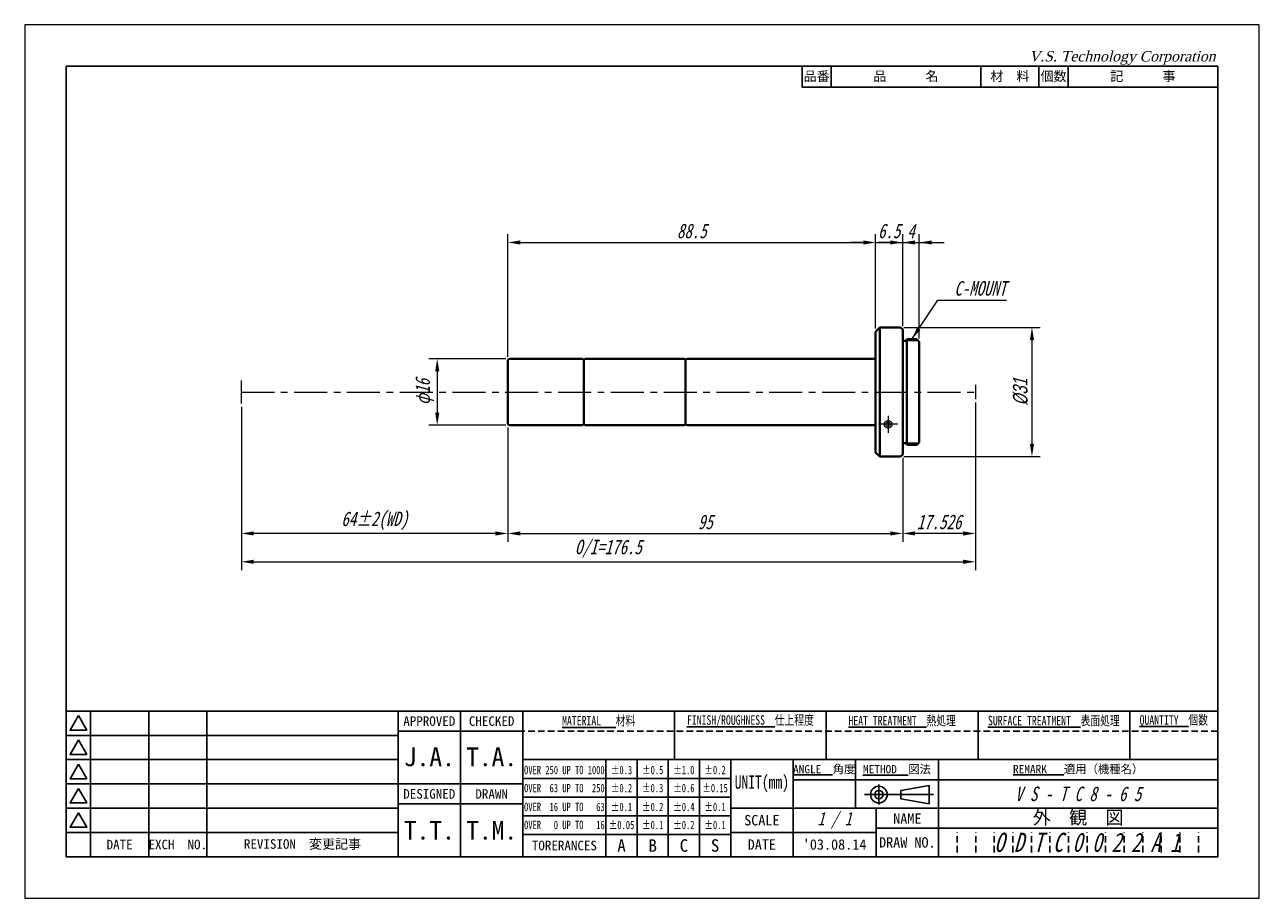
# Model space of a CAD drawing. Header units: millimetres. Extents: x -297 to 297, y -865 to 210.
import ezdxf

# ---------------------------------------------------------------- set-up
doc = ezdxf.new("R2010")
doc.units = ezdxf.units.MM
doc.header["$LTSCALE"] = 0.25
doc.linetypes.add('CENTER', pattern=[50.8, 31.75, -6.35, 6.35, -6.35])
doc.linetypes.add('HIDDEN', pattern=[9.525, 6.35, -3.175])
for name, color, linetype, lineweight in [('11-太線', 7, 'Continuous', 40), ('12-中線', 7, 'Continuous', 20), ('2-中心線', 5, 'CENTER', 20), ('4-寸法線', 5, 'Continuous', 20), ('5-文字', 5, 'Continuous', 20), ('6-図面枠', 5, 'Continuous', 25), ('補助線', 254, 'Continuous', 0)]:
    doc.layers.add(name, color=color, linetype=linetype, lineweight=lineweight)
doc.styles.add('(TNK)aSS', font='MS Gothic.ttf', dxfattribs={"width": 0.75, "oblique": 15, "height": 3.5})
doc.styles.add('italic_01', font='MS Gothic.ttf', dxfattribs={"width": 0.75, "oblique": 15, "height": 2})
doc.styles.add('narrow_01', font='MS Gothic.ttf', dxfattribs={"width": 0.75, "height": 2})
doc.styles.add('VST', font='CENTURY.TTF', dxfattribs={"oblique": 15, "height": 2.5})
doc.dimstyles.new('TMIZO', dxfattribs={"dimscale": 0, "dimtxt": 3.5, "dimasz": 3, "dimexe": 2, "dimexo": 0.8, "dimgap": 1, "dimtad": 3, "dimtoh": 1, "dimdec": 1, "dimrnd": 0.005, "dimdsep": 46, "dimtxsty": '(TNK)aSS', "dimcen": 0, "dimclrd": 5, "dimclre": 5, "dimclrt": 5, "dimaunit": 1, "dimadec": 0, "dimazin": 2, "dimtfac": 1, "dimtdec": 1, "dimtmove": 0, "dimatfit": 3, "dimfxl": 1, "dimtolj": 1, "dimtzin": 0, "dimlwd": -1, "dimlwe": -1, "dimarcsym": 0})

# ---------------------------------------------------------------- blocks, each defined once
blk = doc.blocks.new('*D2')
at = {"layer": '4-寸法線', "color": 5}
for p, q in [((228.71, 119.17), (228.71, 78.9)), ((52.12, 118.15), (52.12, 78.9)), ((55.12, 80.9), (225.71, 80.9))]:
    blk.add_line(p, q, dxfattribs=at)
for points in [[(55.12, 81.4), (55.12, 80.4), (52.12, 80.9)], [(225.71, 81.4), (225.71, 80.4), (228.71, 80.9)]]:
    blk.add_solid(points, dxfattribs=at)
at = {"layer": 'Defpoints', "color": 0}
for p in [(52.12, 118.95), (228.71, 119.97), (228.71, 80.9)]:
    blk.add_point(p, dxfattribs=at)
at = {"layer": '4-寸法線', "color": 5, "insert": (140.41, 84.03), "char_height": 3.5, "attachment_point": 5, "style": '(TNK)aSS'}
blk.add_mtext('\\A1;O/I=176.5', dxfattribs=at)
blk = doc.blocks.new('*D3')
at = {"layer": '4-寸法線', "color": 5}
for p, q in [((116.25, 113.2), (116.25, 85.7)), ((211.21, 105.9), (211.21, 85.7)), ((119.25, 87.7), (208.21, 87.7))]:
    blk.add_line(p, q, dxfattribs=at)
for points in [[(119.25, 88.2), (119.25, 87.2), (116.25, 87.7)], [(208.21, 88.2), (208.21, 87.2), (211.21, 87.7)]]:
    blk.add_solid(points, dxfattribs=at)
at = {"layer": 'Defpoints', "color": 0}
for p in [(116.25, 114), (211.21, 106.7), (211.21, 87.7)]:
    blk.add_point(p, dxfattribs=at)
at = {"layer": '4-寸法線', "color": 5, "insert": (163.73, 90.45), "char_height": 3.5, "attachment_point": 5, "style": '(TNK)aSS'}
blk.add_mtext('\\A1;95', dxfattribs=at)
blk = doc.blocks.new('*D4')
at = {"layer": '4-寸法線', "color": 5}
for p, q in [((52.12, 118.15), (52.12, 85.7)), ((116.25, 113.2), (116.25, 85.7)), ((113.25, 87.7), (55.12, 87.7))]:
    blk.add_line(p, q, dxfattribs=at)
for points in [[(55.12, 88.2), (55.12, 87.2), (52.12, 87.7)], [(113.25, 88.2), (113.25, 87.2), (116.25, 87.7)]]:
    blk.add_solid(points, dxfattribs=at)
at = {"layer": 'Defpoints', "color": 0}
for p in [(52.12, 118.95), (116.25, 114), (52.12, 87.7)]:
    blk.add_point(p, dxfattribs=at)
at = {"layer": '4-寸法線', "color": 5, "insert": (84.19, 90.75), "char_height": 3.5, "attachment_point": 5, "style": '(TNK)aSS'}
blk.add_mtext('\\A1;64±2(WD)', dxfattribs=at)
blk = doc.blocks.new('*D5')
at = {"layer": '4-寸法線', "color": 5}
for p, q in [((115.75, 129.7), (97.24, 129.7)), ((99.24, 126.7), (99.24, 116.7)), ((115.75, 113.7), (97.24, 113.7))]:
    blk.add_line(p, q, dxfattribs=at)
for points in [[(98.74, 126.7), (99.74, 126.7), (99.24, 129.7)], [(98.74, 116.7), (99.74, 116.7), (99.24, 113.7)]]:
    blk.add_solid(points, dxfattribs=at)
at = {"layer": 'Defpoints', "color": 0}
for p in [(116.55, 129.7), (99.24, 113.7), (116.55, 113.7)]:
    blk.add_point(p, dxfattribs=at)
at = {"layer": '4-寸法線', "color": 5, "insert": (96.21, 121.7), "char_height": 3.5, "attachment_point": 5, "rotation": 90, "style": '(TNK)aSS'}
blk.add_mtext('\\A1;φ16', dxfattribs=at)
blk = doc.blocks.new('*D6')
at = {"layer": '4-寸法線', "color": 5}
for p, q in [((228.71, 119.17), (228.71, 85.7)), ((211.21, 105.9), (211.21, 85.7)), ((225.71, 87.7), (214.21, 87.7))]:
    blk.add_line(p, q, dxfattribs=at)
for points in [[(214.21, 88.2), (214.21, 87.2), (211.21, 87.7)], [(225.71, 88.2), (225.71, 87.2), (228.71, 87.7)]]:
    blk.add_solid(points, dxfattribs=at)
at = {"layer": 'Defpoints', "color": 0}
for p in [(228.71, 119.97), (211.21, 106.7), (211.21, 87.7)]:
    blk.add_point(p, dxfattribs=at)
at = {"layer": '4-寸法線', "color": 5, "insert": (219.96, 90.45), "char_height": 3.5, "attachment_point": 5, "style": '(TNK)aSS'}
blk.add_mtext('\\A1;17.526', dxfattribs=at)
blk = doc.blocks.new('*D7')
at = {"layer": '4-寸法線', "color": 5}
for p, q in [((211.51, 137.2), (244.31, 137.2)), ((242.31, 134.2), (242.31, 109.2)), ((211.51, 106.2), (244.31, 106.2))]:
    blk.add_line(p, q, dxfattribs=at)
for points in [[(241.81, 134.2), (242.81, 134.2), (242.31, 137.2)], [(241.81, 109.2), (242.81, 109.2), (242.31, 106.2)]]:
    blk.add_solid(points, dxfattribs=at)
at = {"layer": 'Defpoints', "color": 0}
for p in [(210.71, 137.2), (210.71, 106.2), (242.31, 106.2)]:
    blk.add_point(p, dxfattribs=at)
at = {"layer": '4-寸法線', "color": 5, "insert": (239.56, 121.7), "char_height": 3.5, "attachment_point": 5, "rotation": 90, "style": '(TNK)aSS'}
blk.add_mtext('\\A1;%%c{\\fMS UI Gothic|b0|i0|c0|p17;31}', dxfattribs=at)
blk = doc.blocks.new('*D8')
at = {"layer": '4-寸法線', "color": 5}
for p, q in [((201.71, 157.65), (198.71, 157.65)), ((204.71, 137), (204.71, 159.65)), ((204.71, 157.65), (211.21, 157.65)), ((211.21, 137.5), (211.21, 159.65)), ((214.21, 157.65), (217.21, 157.65))]:
    blk.add_line(p, q, dxfattribs=at)
for points in [[(201.71, 158.15), (201.71, 157.15), (204.71, 157.65)], [(214.21, 158.15), (214.21, 157.15), (211.21, 157.65)]]:
    blk.add_solid(points, dxfattribs=at)
at = {"layer": 'Defpoints', "color": 0}
for p in [(211.21, 157.65), (211.21, 136.7), (204.71, 136.2)]:
    blk.add_point(p, dxfattribs=at)
at = {"layer": '4-寸法線', "color": 5, "insert": (207.96, 160.4), "char_height": 3.5, "attachment_point": 5, "style": '(TNK)aSS'}
blk.add_mtext('\\A1;6.5', dxfattribs=at)
blk = doc.blocks.new('*D9')
at = {"layer": '4-寸法線', "color": 5}
for p, q in [((208.21, 157.65), (205.21, 157.65)), ((211.21, 137.5), (211.21, 159.65)), ((211.21, 157.65), (215.21, 157.65)), ((215.21, 134.6), (215.21, 159.65)), ((218.21, 157.65), (221.21, 157.65))]:
    blk.add_line(p, q, dxfattribs=at)
for points in [[(208.21, 158.15), (208.21, 157.15), (211.21, 157.65)], [(218.21, 158.15), (218.21, 157.15), (215.21, 157.65)]]:
    blk.add_solid(points, dxfattribs=at)
at = {"layer": 'Defpoints', "color": 0}
for p in [(215.21, 157.65), (211.21, 136.7), (215.21, 133.8)]:
    blk.add_point(p, dxfattribs=at)
at = {"layer": '4-寸法線', "color": 5, "insert": (213.21, 160.4), "char_height": 3.5, "attachment_point": 5, "style": '(TNK)aSS'}
blk.add_mtext('\\A1;4', dxfattribs=at)
blk = doc.blocks.new('*D10')
at = {"layer": '4-寸法線', "color": 5}
for p, q in [((116.25, 130.2), (116.25, 159.65)), ((119.25, 157.65), (201.71, 157.65)), ((204.71, 137), (204.71, 159.65))]:
    blk.add_line(p, q, dxfattribs=at)
for points in [[(119.25, 158.15), (119.25, 157.15), (116.25, 157.65)], [(201.71, 158.15), (201.71, 157.15), (204.71, 157.65)]]:
    blk.add_solid(points, dxfattribs=at)
at = {"layer": 'Defpoints', "color": 0}
for p in [(204.71, 157.65), (204.71, 136.2), (116.25, 129.4)]:
    blk.add_point(p, dxfattribs=at)
at = {"layer": '4-寸法線', "color": 5, "insert": (160.48, 160.4), "char_height": 3.5, "attachment_point": 5, "style": '(TNK)aSS'}
blk.add_mtext('\\A1;88.5', dxfattribs=at)

msp = doc.modelspace()

# ---------------------------------------------------------------- linework, layer by layer
at = {"layer": '11-太線'}
for p, q in [((204.71, 136.2), (205.71, 137.2)), ((205.71, 137.2), (205.71, 106.2)), ((210.71, 137.2), (205.71, 137.2)), ((210.71, 137.2), (211.21, 136.7)), ((211.21, 106.7), (211.21, 136.7)), ((204.71, 107.2), (204.71, 136.2)), ((212.21, 134), (211.21, 134)), ((212.21, 109), (212.21, 134.4)), ((212.21, 134.4), (214.61, 134.4)), ((214.61, 134.4), (215.21, 133.8)), ((215.21, 109.6), (215.21, 133.8)), ((116.55, 129.7), (116.25, 129.4)), ((116.25, 129.4), (116.25, 114)), ((116.55, 129.7), (134.2, 129.7)), ((134.2, 129.7), (134.5, 129.4)), ((134.5, 129.4), (134.8, 129.7)), ((134.5, 114), (134.5, 129.4)), ((134.8, 129.7), (158.7, 129.7)), ((158.7, 129.7), (159, 129.4)), ((159.3, 129.7), (159, 129.4)), ((159, 114), (159, 129.4)), ((159.3, 129.7), (204.71, 129.7)), ((116.25, 114), (116.55, 113.7)), ((116.55, 113.7), (134.2, 113.7)), ((134.2, 113.7), (134.5, 114)), ((134.5, 114), (134.8, 113.7)), ((134.8, 113.7), (158.7, 113.7)), ((158.7, 113.7), (159, 114)), ((159.3, 113.7), (159, 114)), ((159.3, 113.7), (204.71, 113.7)), ((204.71, 107.2), (205.71, 106.2)), ((212.21, 109.4), (211.21, 109.4)), ((212.21, 109), (214.61, 109)), ((214.61, 109), (215.21, 109.6)), ((210.71, 106.2), (205.71, 106.2)), ((210.71, 106.2), (211.21, 106.7))]:
    msp.add_line(p, q, dxfattribs=at)
at = {"layer": '12-中線'}
for p, q in [((215.01, 134), (212.21, 134)), ((215.01, 109.4), (212.21, 109.4))]:
    msp.add_line(p, q, dxfattribs=at)
for points in [[(207.71, 114.8), (207.51, 114.78), (207.31, 114.73), (207.13, 114.64), (206.97, 114.52), (206.85, 114.38), (206.76, 114.21), (206.72, 114.04), (206.72, 113.86), (206.76, 113.69), (206.85, 113.53), (206.97, 113.38), (207.13, 113.26), (207.31, 113.18), (207.51, 113.12), (207.71, 113.1), (207.92, 113.12), (208.12, 113.18), (208.3, 113.26), (208.46, 113.38), (208.58, 113.53), (208.66, 113.69), (208.71, 113.86), (208.71, 114.04), (208.66, 114.21), (208.58, 114.38), (208.46, 114.52), (208.3, 114.64), (208.12, 114.73), (207.92, 114.78)], [(207.71, 114.4), (207.59, 114.39), (207.47, 114.36), (207.36, 114.32), (207.27, 114.25), (207.19, 114.18), (207.14, 114.09), (207.12, 114), (207.12, 113.91), (207.14, 113.81), (207.19, 113.73), (207.27, 113.65), (207.36, 113.59), (207.47, 113.54), (207.59, 113.51), (207.71, 113.5), (207.84, 113.51), (207.96, 113.54), (208.07, 113.59), (208.16, 113.65), (208.23, 113.73), (208.28, 113.81), (208.31, 113.91), (208.31, 114), (208.28, 114.09), (208.23, 114.18), (208.16, 114.25), (208.07, 114.32), (207.96, 114.36), (207.84, 114.39)]]:
    msp.add_lwpolyline(points, close=True, dxfattribs=at)
at = {"layer": '2-中心線'}
for p, q in [((52.12, 118.95), (52.12, 124.46)), ((52.12, 121.7), (228.71, 121.7)), ((207.71, 115.97), (207.71, 111.93)), ((210.01, 113.95), (205.43, 113.95))]:
    msp.add_line(p, q, dxfattribs=at)
at = {"layer": '4-寸法線'}
msp.add_line((228.71, 123.43), (228.71, 119.97), dxfattribs=at)
at = {"layer": '6-図面枠'}
for p, q in [((10, 200), (10, 10)), ((287, 200), (10, 200)), ((187, 195), (187, 200)), ((194, 195), (194, 200)), ((230, 195), (230, 200)), ((244, 195), (244, 200)), ((251, 195), (251, 200)), ((287, 10), (287, 200)), ((287, 195), (187, 195)), ((287, 45), (10, 45)), ((15.83, 45), (15.83, 10)), ((29.83, 45), (29.83, 10)), ((43.83, 45), (43.83, 10)), ((89.83, 45), (89.83, 10)), ((104.83, 45), (104.83, 10)), ((119.83, 45), (119.83, 10)), ((156.33, 33.33), (156.33, 45)), ((192.83, 33.33), (192.83, 45)), ((229.33, 33.33), (229.33, 45)), ((265.83, 33.33), (265.83, 45)), ((15.83, 39.17), (10, 39.17)), ((29.83, 39.17), (15.83, 39.17)), ((43.83, 39.17), (29.83, 39.17)), ((89.83, 39.17), (43.83, 39.17)), ((119.83, 40.17), (89.83, 40.17)), ((15.83, 33.33), (10, 33.33)), ((29.83, 33.33), (15.83, 33.33)), ((43.83, 33.33), (29.83, 33.33)), ((89.83, 33.33), (43.83, 33.33)), ((287, 33.33), (119.83, 33.33)), ((139.83, 10), (139.83, 33.33)), ((147.33, 10), (147.33, 33.33)), ((154.83, 10), (154.83, 33.33)), ((162.33, 10), (162.33, 33.33)), ((169.83, 10), (169.83, 33.33)), ((184.83, 21.67), (184.83, 33.33)), ((199.83, 21.67), (199.83, 33.33)), ((219.83, 10), (219.83, 33.33)), ((15.83, 27.5), (10, 27.5)), ((29.83, 27.5), (15.83, 27.5)), ((43.83, 27.5), (29.83, 27.5)), ((89.83, 27.5), (43.83, 27.5)), ((119.83, 27.5), (89.83, 27.5)), ((169.83, 28.83), (119.83, 28.83)), ((287, 28.5), (184.83, 28.5)), ((205.48, 27.33), (205.48, 22.53)), ((217.6, 27.15), (210.8, 25.94)), ((217.6, 24.93), (217.6, 27.15)), ((169.83, 24.33), (119.83, 24.33)), ((202, 24.93), (218.66, 24.93)), ((210.8, 24.93), (210.8, 25.94)), ((210.8, 24.93), (210.8, 23.91)), ((217.6, 22.7), (210.8, 23.91)), ((217.6, 24.93), (217.6, 22.7)), ((15.83, 21.67), (10, 21.67)), ((29.83, 21.67), (15.83, 21.67)), ((43.83, 21.67), (29.83, 21.67)), ((89.83, 21.67), (43.83, 21.67)), ((119.83, 22.67), (89.83, 22.67)), ((169.83, 21.67), (287, 21.67)), ((184.83, 10), (184.83, 21.67)), ((204.83, 10), (204.83, 21.67)), ((169.83, 19.83), (119.83, 19.83)), ((15.83, 15.83), (10, 15.83)), ((29.83, 15.83), (15.83, 15.83)), ((43.83, 15.83), (29.83, 15.83)), ((89.83, 15.83), (43.83, 15.83)), ((169.83, 15.33), (119.83, 15.33)), ((204.83, 15.83), (169.83, 15.83)), ((287, 16.83), (204.83, 16.83)), ((219.83, 16.83), (219.83, 10)), ((10, 10), (287, 10))]:
    msp.add_line(p, q, dxfattribs=at)
at = {"layer": '6-図面枠', "linetype": 'HIDDEN'}
msp.add_line((287, 40.17), (119.83, 40.17), dxfattribs=at)
at = {"layer": '6-図面枠', "color": 2, "linetype": 'HIDDEN'}
for p, q in [((224.3, 11), (224.3, 15.83)), ((228.77, 11), (228.77, 15.83)), ((233.23, 11), (233.23, 15.83)), ((237.7, 11), (237.7, 15.83)), ((242.17, 11), (242.17, 15.83)), ((246.63, 11), (246.63, 15.83)), ((251.1, 11), (251.1, 15.83)), ((255.57, 11), (255.57, 15.83)), ((260.03, 11), (260.03, 15.83)), ((264.5, 11), (264.5, 15.83)), ((268.97, 11), (268.97, 15.83)), ((273.43, 11), (273.43, 15.83)), ((277.9, 11), (277.9, 15.83)), ((282.37, 11), (282.37, 15.83))]:
    msp.add_line(p, q, dxfattribs=at)
at = {"layer": '6-図面枠'}
for points in [[(12.92, 43.92), (10.9, 40.42), (14.94, 40.42)], [(12.92, 38.08), (10.9, 34.58), (14.94, 34.58)], [(12.92, 32.25), (10.9, 28.75), (14.94, 28.75)], [(12.92, 26.42), (10.9, 22.92), (14.94, 22.92)], [(12.92, 20.58), (10.9, 17.08), (14.94, 17.08)]]:
    msp.add_lwpolyline(points, close=True, dxfattribs=at)
for radius in [2, 1]:
    msp.add_circle((205.48, 24.93), radius, dxfattribs=at)
at = {"layer": '補助線'}
for p, q in [((297, 210), (0, 210)), ((0, 210), (0, 0)), ((297, 0), (297, 210)), ((0, 0), (297, 0))]:
    msp.add_line(p, q, dxfattribs=at)

# ---------------------------------------------------------------- texts
at = {"layer": '5-文字', "color": 5, "insert": (223.63, 144.82), "char_height": 3.5, "attachment_point": 7, "style": '(TNK)aSS'}
msp.add_mtext('\\A1;C-MOUNT', dxfattribs=at)
at = {"layer": '6-図面枠'}
for s, insert, char_height, width, attachment_point, style in [('V.S. Technology Corporation', (241.58, 203.67), 2.5, 50, 1, 'VST'), ('{\\fＭＳ ゴシック|b0|i0|c128|p49;\\LFINISH/ROUGHNESS\\l  仕上程度}', (174.58, 42.58), 2.3, 36.5, 5, 'narrow_01'), ('{\\fＭＳ ゴシック|b0|i0|c128|p49;\\LHEAT TREATMENT\\l  熱処理}', (211.08, 42.58), 2.3, 36.5, 5, 'narrow_01'), ('{\\fＭＳ ゴシック|b0|i0|c128|p49;\\LSURFACE TREATMENT\\l  表面処理}', (247.58, 42.58), 2.3, 36.5, 5, 'narrow_01'), ('{\\fＭＳ ゴシック|b0|i0|c128|p49;\\LQUANTITY\\l  個数}', (276.42, 42.58), 2.3, 21.1667, 5, 'narrow_01'), ('{\\fＭＳ ゴシック|b0|i0|c128|p49;\\LMATERIAL\\l   材料}', (138.08, 42.58), 2.3, 36.5, 5, 'narrow_01'), ('OVER 250 UP TO 1000', (129.83, 30.82), 2, 20, 5, 'narrow_01'), ('%%p0.3', (143.58, 30.82), 2, 7.5, 5, 'narrow_01'), ('%%p0.5', (151.08, 30.82), 2, 7.5, 5, 'narrow_01'), ('%%p1.0', (158.58, 30.82), 2, 7.5, 5, 'narrow_01'), ('%%p0.2', (166.08, 30.82), 2, 7.5, 5, 'narrow_01'), ('UNIT(mm)', (177.33, 27.5), 3.2, 15, 5, 'narrow_01'), ('OVER  63 UP TO  250', (129.83, 26.48), 2, 20, 5, 'narrow_01'), ('%%p0.2', (143.58, 26.48), 2, 7.5, 5, 'narrow_01'), ('{\\fＭＳ ゴシック|b0|i0|c128|p49;%%p0.3}', (151.08, 26.48), 2, 7.5, 5, 'narrow_01'), ('{\\fＭＳ ゴシック|b0|i0|c128|p49;%%p0.6}', (158.58, 26.48), 2, 7.5, 5, 'narrow_01'), ('{\\fＭＳ ゴシック|b0|i0|c128|p49;%%p0.15}', (166.08, 26.48), 2, 7.5, 5, 'narrow_01'), ('V S - T C 8 - 6 5', (253.42, 25.08), 3.5, 67.1667, 5, '(TNK)aSS'), ('OVER  16 UP TO   63', (129.83, 21.95), 2, 20, 5, 'narrow_01'), ('{\\fＭＳ ゴシック|b0|i0|c128|p49;%%p0.1}', (143.58, 21.95), 2, 7.5, 5, 'narrow_01'), ('{\\fＭＳ ゴシック|b0|i0|c128|p49;%%p0.2}', (151.08, 21.95), 2, 7.5, 5, 'narrow_01'), ('{\\fＭＳ ゴシック|b0|i0|c128|p49;%%p0.4}', (158.58, 21.95), 2, 7.5, 5, 'narrow_01'), ('{\\fＭＳ ゴシック|b0|i0|c128|p49;%%p0.1}', (166.08, 21.95), 2, 7.5, 5, 'narrow_01'), ('1 / 1', (194.83, 18.75), 3.2, 20, 5, 'italic_01'), ('OVER   0 UP TO   16', (129.83, 17.62), 2, 20, 5, 'narrow_01'), ('{\\fＭＳ ゴシック|b0|i0|c128|p49;%%p0.05}', (143.58, 17.62), 2, 7.5, 5, 'narrow_01'), ('{\\fＭＳ ゴシック|b0|i0|c128|p49;%%p0.1}', (151.08, 17.62), 2, 7.5, 5, 'narrow_01'), ('{\\fＭＳ ゴシック|b0|i0|c128|p49;%%p0.2}', (158.58, 17.62), 2, 7.5, 5, 'narrow_01'), ('{\\fＭＳ ゴシック|b0|i0|c128|p49;%%p0.1}', (166.08, 17.62), 2, 7.5, 5, 'narrow_01'), ('O D T C 0 0 2 2 A 1', (255.57, 13.42), 4.6, 67.1667, 5, '(TNK)aSS')]:
    msp.add_mtext(s, dxfattribs=dict(at, insert=insert, char_height=char_height, width=width, attachment_point=attachment_point, style=style))
at = {"layer": '6-図面枠', "attachment_point": 5}
for s, insert, char_height, width in [('{\\fＭＳ ゴシック|b0|i0|c128|p49;品\u3000\u3000\u3000名}', (212, 197.5), 2.3, 36), ('{\\fＭＳ ゴシック|b0|i0|c128|p49;品番}', (190.5, 197.5), 2.3, 7), ('{\\fＭＳ ゴシック|b0|i0|c128|p49;材\u3000料}', (237, 197.5), 2.3, 14), ('{\\fＭＳ ゴシック|b0|i0|c128|p49;個数}', (247.5, 197.5), 2.3, 7), ('{\\fＭＳ ゴシック|b0|i0|c128|p49;記\u3000\u3000\u3000事}', (269, 197.5), 2.3, 36), ('{\\fＭＳ ゴシック|b0|i0|c128|p49;APPROVED}', (97.33, 42.58), 2.3, 15), ('{\\fＭＳ ゴシック|b0|i0|c128|p49;CHECKED}', (112.33, 42.58), 2.3, 15), ('{\\fＭＳ ゴシック|b0|i0|c128|p49;J.A.}', (97.35, 33.97), 4.5, 15), ('{\\fＭＳ ゴシック|b0|i0|c128|p49;T.A.}', (112.33, 33.97), 4.5, 15), ('{\\fＭＳ ゴシック|b0|i0|c128|p49;\\LANGLE\\l  角度}', (192.33, 30.92), 2, 15), ('{\\fＭＳ ゴシック|b0|i0|c128|p49;\\LMETHOD\\l  図法}', (209.83, 30.92), 2, 20), ('{\\fＭＳ ゴシック|b0|i0|c128|p49;\\LREMARK\\l   適用（機種名）}', (253.42, 30.92), 2, 67.1667), ('{\\fＭＳ ゴシック|b0|i0|c128|p49;DESIGNED}', (97.33, 25.08), 2.3, 15), ('{\\fＭＳ ゴシック|b0|i0|c128|p49;DRAWN}', (112.33, 25.08), 2.3, 15), ('{\\fＭＳ ゴシック|b0|i0|c128|p49;外\u3000観\u3000図}', (253.42, 19.25), 3.2, 67.1667), ('{\\fＭＳ ゴシック|b0|i0|c128|p49;T.T.}', (97.35, 16.33), 4.5, 15), ('{\\fＭＳ ゴシック|b0|i0|c128|p49;T.M.}', (112.33, 16.33), 4.5, 15), ('{\\fＭＳ ゴシック|b0|i0|c128|p49;SCALE}', (177.33, 18.75), 2.5, 15), ('{\\fＭＳ ゴシック|b0|i0|c128|p49;NAME}', (212.33, 19.15), 2.5, 15), ('{\\fＭＳ ゴシック|b0|i0|c128|p49;EXCH  NO.}', (36.83, 12.92), 2.3, 14), ('{\\fＭＳ ゴシック|b0|i0|c128|p49;DRAW NO.}', (212.33, 13.42), 2.5, 15), ('{\\fＭＳ ゴシック|b0|i0|c128|p49;DATE}', (22.83, 12.92), 2.3, 14), ('{\\fＭＳ ゴシック|b0|i0|c128|p49;REVISION  変更記事}', (66.83, 12.92), 2.3, 46), ('{\\fＭＳ ゴシック|b0|i0|c128|p49;TORERANCES}', (129.83, 12.67), 2.3, 20), ('{\\fＭＳ ゴシック|b0|i0|c128|p49;A}', (143.58, 12.67), 3, 7.5), ('{\\fＭＳ ゴシック|b0|i0|c128|p49;B}', (151.08, 12.67), 3, 7.5), ('{\\fＭＳ ゴシック|b0|i0|c128|p49;C}', (158.58, 12.67), 3, 7.5), ('{\\fＭＳ ゴシック|b0|i0|c128|p49;S}', (166.08, 12.67), 3, 7.5), ('{\\fＭＳ ゴシック|b0|i0|c128|p49;DATE}', (177.33, 12.92), 2.5, 15), ("{\\fＭＳ ゴシック|b0|i0|c128|p49;'03.08.14}", (194.83, 12.92), 2.5, 20)]:
    msp.add_mtext(s, dxfattribs=dict(at, insert=insert, char_height=char_height, width=width))

# ---------------------------------------------------------------- dimensions: what is measured, and where the dimension line sits
at = {"layer": '4-寸法線'}
for base, p1, p2, picture, middle in [((204.71, 157.65), (116.25, 129.4), (204.71, 136.2), '*D10', (160.48, 160.4)), ((211.21, 87.7), (116.25, 114), (211.21, 106.7), '*D3', (163.73, 90.45))]:
    dim = msp.add_linear_dim(base=base, p1=p1, p2=p2, dimstyle='TMIZO', override={"dimscale": 1}, dxfattribs=at)
    dim.commit()
    dim.dimension.update_dxf_attribs({"geometry": picture, "text_midpoint": middle})
for base, p1, p2, picture, middle in [((211.21, 157.65), (204.71, 136.2), (211.21, 136.7), '*D8', (207.96, 157.65)), ((215.21, 157.65), (211.21, 136.7), (215.21, 133.8), '*D9', (213.21, 157.65))]:
    dim = msp.add_linear_dim(base=base, p1=p1, p2=p2, dimstyle='TMIZO', override={"dimscale": 1}, dxfattribs=at)
    dim.commit()
    dim.dimension.update_dxf_attribs({"geometry": picture, "text_midpoint": middle, "dimtype": 160})
for base, p1, p2, text, override, picture, middle in [((242.31, 106.2), (210.71, 137.2), (210.71, 106.2), '%%c{\\fMS UI Gothic|b0|i0|c0|p17;31}', {"dimscale": 1, "dimgap": 1, "dimtol": 1, "dimlim": 0, "dimtm": 0.1, "dimtfac": 0.6, "dimtzin": 8}, '*D7', (239.56, 121.7)), ((99.24, 113.7), (116.55, 129.7), (116.55, 113.7), 'φ<>', {"dimscale": 1}, '*D5', (96.21, 121.7))]:
    dim = msp.add_linear_dim(base=base, p1=p1, p2=p2, angle=90, text=text, dimstyle='TMIZO', override=override, dxfattribs=at)
    dim.commit()
    dim.dimension.update_dxf_attribs({"geometry": picture, "text_midpoint": middle})
for base, p1, p2, text, picture, middle in [((228.71, 80.9), (52.12, 118.95), (228.71, 119.97), 'O/I=176.5', '*D2', (140.41, 84.03)), ((52.12, 87.7), (116.25, 114), (52.12, 118.95), '64±2(WD)', '*D4', (84.19, 90.75)), ((211.21, 87.7), (228.71, 119.97), (211.21, 106.7), '17.526', '*D6', (219.96, 90.45))]:
    dim = msp.add_linear_dim(base=base, p1=p1, p2=p2, text=text, dimstyle='TMIZO', override={"dimscale": 1}, dxfattribs=at)
    dim.commit()
    dim.dimension.update_dxf_attribs({"geometry": picture, "text_midpoint": middle})

# ---------------------------------------------------------------- leaders
at = {"layer": '5-文字', "annotation_type": 0, "has_hookline": 1, "hookline_direction": 0, "text_width": 12.56}
msp.add_leader([(213.41, 134.4), (219.63, 143.82), (222.63, 143.82)], dimstyle='TMIZO', override={"dimscale": 1, "dimtad": 1}, dxfattribs=at)

doc.saveas('drawing.dxf')
